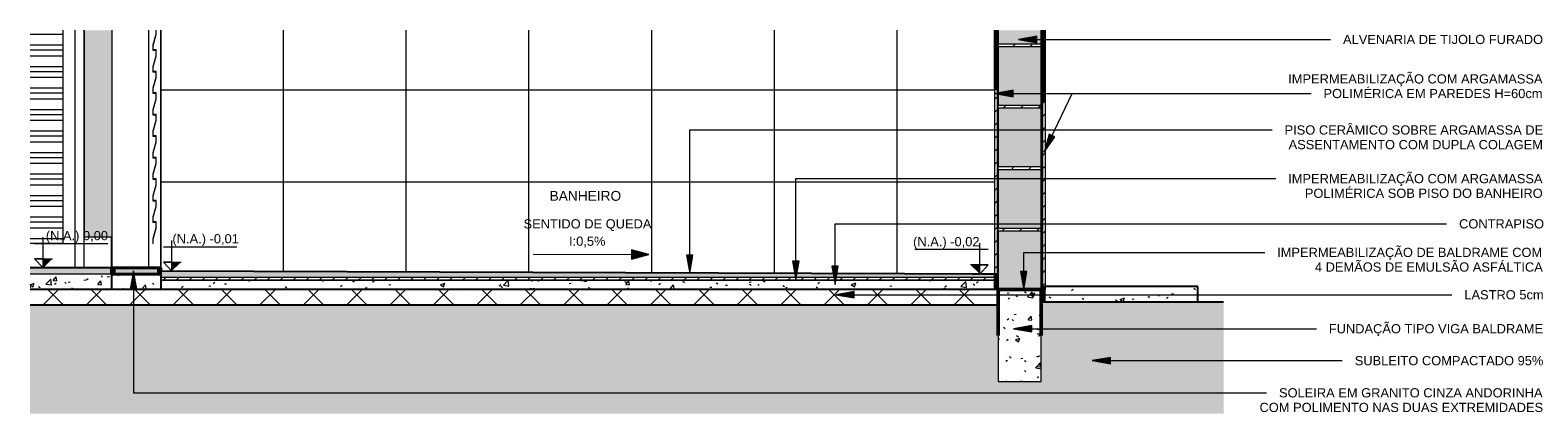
# Model space of a CAD drawing. Header units: metres. Extents: x -14.5 to 1.3, y -0.5 to 0.9.
# Tile 2 of 3: x -9.1 to -4.2, y -0.5 to 0.8. Entities that reach past the tile are written whole.
import ezdxf

# ---------------------------------------------------------------- set-up
doc = ezdxf.new("R2010")
doc.units = ezdxf.units.M
doc.layers.add('A-DETL', color=7, linetype='Continuous', lineweight=5, true_color=0x00a600)
for name, color, linetype, lineweight in [('A-DETL-GENF', 7, 'Continuous', 5), ('A-DOOR', 7, 'Continuous', 5), ('A-FLOR', 7, 'Continuous', 5), ('A-FLOR-MCUT', 7, 'Continuous', 5), ('A-FLOR-PATT', 7, 'Continuous', 50), ('A-WALL', 7, 'Continuous', 5), ('A-WALL-PATT', 7, 'Continuous', 5), ('C-TOPO', 7, 'Continuous', 5), ('G-ANNO-DIMS', 7, 'Continuous', 9), ('G-ANNO-TEXT', 7, 'Continuous', 9), ('I-WALL', 7, 'Continuous', 5)]:
    doc.layers.add(name, color=color, linetype=linetype, lineweight=lineweight)
doc.styles.add('Arial', font='arial.ttf', dxfattribs={"height": 0.03})
doc.styles.add('Arial_1', font='arial.ttf', dxfattribs={"height": 0.032})
pattern_1 = [(50, (-7.22515, 2.812), (0.145753, -0.0127516), [0.01524, -0.16764]), (355, (-7.22515, 2.812), (-0.0281956, 0.152849), [0.01219, -0.13411]), (100.451, (-7.21315, 2.811), (0.117557, 0.1400984), [0.01295, -0.14247]), (46.184, (-7.22515, 2.853), (0.2168615, -0.033639), [0.02286, -0.25146]), (96.636, (-7.20715, 2.85), (0.189918, 0.197943), [0.01943, -0.21371]), (351.184, (-7.22515, 2.853), (0.18992, 0.197941), [0.01829, -0.20117]), (21, (-7.20415, 2.843), (0.1212965, -0.0818154), [0.01524, -0.16764]), (326, (-7.20415, 2.843), (0.049442, 0.147354), [0.01219, -0.13411]), (71.451, (-7.19415, 2.836), (0.170739, 0.06554), [0.01295, -0.14247]), (37.5, (-7.22515, 2.812), (0.0024723, 0.0676433), [0.00671, -0.12578, 0.00671, -0.12944, -0.13462]), (37.5, (-7.22515, 2.812), (0.0024723, 0.0676433), [-0.26863, 0.00671, -0.12791]), (7.5, (-7.22515, 2.812), (0.0534566, 0.0801431), [0.00671, -0.07092, 0.00671, -0.12273, -0.05131]), (7.5, (-7.22515, 2.812), (0.0534566, 0.0801431), [-0.20706, 0.00671, -0.0446]), (327.5, (-7.27015, 2.812), (0.1084765, -0.0045819), [0.00671, -0.04409, 0.00671, -0.15179, -0.21031]), (327.5, (-7.27015, 2.812), (0.1084765, -0.0045819), [-0.2093, 0.00671, -0.20361]), (317.5, (-7.29015, 2.812), (0.1185073, 0.0203419), [0.00671, -0.05933, 0.00671, -0.09855, -0.14935]), (317.5, (-7.29015, 2.812), (0.1185073, 0.0203419), [-0.1713, 0.00671, -0.14265])]
pattern_2 = [(0, (-8.80215, 0), (0, 0.6), []), (90, (-8.80215, 0), (-0.6, 4e-17), [])]
pattern_3 = [(45, (-7.225148, 2.812), (-0.0212132, 0.0212132), [])]

# ---------------------------------------------------------------- blocks, each defined once
blk = doc.blocks.new('PORTA DE GIRO L_T_IMPERM_20')
at = {"layer": 'A-DOOR'}
for p, q in [((-14.4339, 0.7601), (-14.5406, 0.7601)), ((-14.4339, 0.7744), (-14.4339, 0.7601)), ((-14.4339, 0.7601), (-14.4339, 0.7251)), ((-14.395, 0.7744), (-14.395, 0)), ((-14.365, 0.1), (-14.365, 0.7744)), ((-14.4339, 0.7251), (-14.5406, 0.7251)), ((-14.4339, 0.709), (-14.5406, 0.709)), ((-14.4339, 0.6901), (-14.5406, 0.6901)), ((-14.4339, 0.7251), (-14.4339, 0.709)), ((-14.4339, 0.709), (-14.4339, 0.6901)), ((-14.4339, 0.6901), (-14.4339, 0.6551)), ((-14.4339, 0.6551), (-14.5406, 0.6551)), ((-14.4339, 0.639), (-14.5406, 0.639)), ((-14.4339, 0.6551), (-14.4339, 0.639)), ((-14.4339, 0.639), (-14.4339, 0.6201)), ((-14.4339, 0.6201), (-14.5406, 0.6201)), ((-14.4339, 0.6201), (-14.4339, 0.5851)), ((-14.4339, 0.5851), (-14.5406, 0.5851)), ((-14.4339, 0.569), (-14.5406, 0.569)), ((-14.4339, 0.5501), (-14.5406, 0.5501)), ((-14.4339, 0.5851), (-14.4339, 0.569)), ((-14.4339, 0.569), (-14.4339, 0.5501)), ((-14.4339, 0.5501), (-14.4339, 0.5151)), ((-14.4339, 0.5151), (-14.5406, 0.5151)), ((-14.4339, 0.499), (-14.5406, 0.499)), ((-14.4339, 0.5151), (-14.4339, 0.499)), ((-14.4339, 0.499), (-14.4339, 0.4801)), ((-14.4339, 0.4801), (-14.5406, 0.4801)), ((-14.4339, 0.4451), (-14.5406, 0.4451)), ((-14.4339, 0.4801), (-14.4339, 0.4451)), ((-14.4339, 0.4451), (-14.4339, 0.429)), ((-14.4339, 0.429), (-14.5406, 0.429)), ((-14.4339, 0.4101), (-14.5406, 0.4101)), ((-14.4339, 0.429), (-14.4339, 0.4101)), ((-14.4339, 0.4101), (-14.4339, 0.3751)), ((-14.4339, 0.3751), (-14.5406, 0.3751)), ((-14.4339, 0.359), (-14.5406, 0.359)), ((-14.4339, 0.3751), (-14.4339, 0.359)), ((-14.4339, 0.359), (-14.4339, 0.3401)), ((-14.4339, 0.3401), (-14.5406, 0.3401)), ((-14.4339, 0.3051), (-14.5406, 0.3051)), ((-14.4339, 0.3401), (-14.4339, 0.3051)), ((-14.4339, 0.3051), (-14.4339, 0.289)), ((-14.4339, 0.289), (-14.5406, 0.289)), ((-14.4339, 0.2701), (-14.5406, 0.2701)), ((-14.4339, 0.289), (-14.4339, 0.2701)), ((-14.4339, 0.2701), (-14.4339, 0.2351)), ((-14.4339, 0.2351), (-14.5406, 0.2351)), ((-14.4339, 0.219), (-14.5406, 0.219)), ((-14.4339, 0.2001), (-14.5406, 0.2001)), ((-14.4339, 0.2351), (-14.4339, 0.219)), ((-14.4339, 0.219), (-14.4339, 0.2001)), ((-14.4339, 0.2001), (-14.4339, 0.1651)), ((-14.4339, 0.1651), (-14.5406, 0.1651)), ((-14.4339, 0.149), (-14.5406, 0.149)), ((-14.4339, 0.1651), (-14.4339, 0.149)), ((-14.4339, 0.149), (-14.4339, 0.1301)), ((-14.4339, 0.1301), (-14.5406, 0.1301)), ((-14.4339, 0.1301), (-14.4339, 0.0951)), ((-14.4339, 0.0951), (-14.5406, 0.0951)), ((-14.4339, 0.08), (-14.5406, 0.08)), ((-14.4339, 0.0951), (-14.4339, 0.08))]:
    blk.add_line(p, q, dxfattribs=at)
blk = doc.blocks.new('PORTA DE GIRO L_T_IMPERM_21')
at = {"layer": 'A-DOOR', "true_color": 0xfffffe}
blk.add_hatch(color=7, dxfattribs=at).paths.add_polyline_path([(-14.14, 0.08), (-14.14, 0.095), (-14.13, 0.1301), (-14.13, 0.15), (-14.14, 0.15), (-14.14, 0.165), (-14.13, 0.2001), (-14.13, 0.22), (-14.14, 0.22), (-14.14, 0.235), (-14.13, 0.2701), (-14.13, 0.29), (-14.14, 0.29), (-14.14, 0.305), (-14.13, 0.3401), (-14.13, 0.36), (-14.14, 0.36), (-14.14, 0.375), (-14.13, 0.4101), (-14.13, 0.43), (-14.14, 0.43), (-14.14, 0.445), (-14.13, 0.4801), (-14.13, 0.5), (-14.14, 0.5), (-14.14, 0.515), (-14.13, 0.5501), (-14.13, 0.57), (-14.14, 0.57), (-14.14, 0.585), (-14.13, 0.6201), (-14.13, 0.64), (-14.14, 0.64), (-14.14, 0.655), (-14.13, 0.6901), (-14.13, 0.71), (-14.14, 0.71), (-14.14, 0.725), (-14.13, 0.7601), (-14.13, 0.7744), (-14.131, 0.7744), (-14.131, 0.7601), (-14.141, 0.725), (-14.141, 0.709), (-14.131, 0.709), (-14.131, 0.6901), (-14.141, 0.655), (-14.141, 0.639), (-14.131, 0.639), (-14.131, 0.6201), (-14.141, 0.585), (-14.141, 0.569), (-14.131, 0.569), (-14.131, 0.5501), (-14.141, 0.515), (-14.141, 0.499), (-14.131, 0.499), (-14.131, 0.4801), (-14.141, 0.445), (-14.141, 0.429), (-14.131, 0.429), (-14.131, 0.4101), (-14.141, 0.375), (-14.141, 0.359), (-14.131, 0.359), (-14.131, 0.3401), (-14.141, 0.305), (-14.141, 0.289), (-14.131, 0.289), (-14.131, 0.2701), (-14.141, 0.235), (-14.141, 0.219), (-14.131, 0.219), (-14.131, 0.2001), (-14.141, 0.165), (-14.141, 0.149), (-14.131, 0.149), (-14.131, 0.1301), (-14.141, 0.095), (-14.141, 0.08)])
at = {"layer": 'A-DOOR'}
for p, q in [((-14.275, 0.7744), (-14.275, 0)), ((-14.155, 0.7744), (-14.155, 0)), ((-14.115, 0.7744), (-14.115, 0))]:
    blk.add_line(p, q, dxfattribs=at)
at = {"layer": 'A-DOOR', "lineweight": 15}
for p, q in [((-14.131, 0.7601), (-14.141, 0.7251)), ((-14.14, 0.725), (-14.13, 0.76)), ((-14.131, 0.7744), (-14.131, 0.7601)), ((-14.13, 0.76), (-14.13, 0.7744)), ((-14.141, 0.7251), (-14.141, 0.709)), ((-14.141, 0.709), (-14.131, 0.709)), ((-14.131, 0.6901), (-14.141, 0.6551)), ((-14.14, 0.71), (-14.14, 0.725)), ((-14.13, 0.71), (-14.14, 0.71)), ((-14.14, 0.655), (-14.13, 0.69)), ((-14.131, 0.709), (-14.131, 0.6901)), ((-14.13, 0.69), (-14.13, 0.71)), ((-14.141, 0.6551), (-14.141, 0.639)), ((-14.141, 0.639), (-14.131, 0.639)), ((-14.14, 0.64), (-14.14, 0.655)), ((-14.13, 0.64), (-14.14, 0.64)), ((-14.131, 0.639), (-14.131, 0.6201)), ((-14.13, 0.62), (-14.13, 0.64)), ((-14.131, 0.6201), (-14.141, 0.5851)), ((-14.14, 0.585), (-14.13, 0.62)), ((-14.141, 0.5851), (-14.141, 0.569)), ((-14.141, 0.569), (-14.131, 0.569)), ((-14.131, 0.5501), (-14.141, 0.5151)), ((-14.14, 0.57), (-14.14, 0.585)), ((-14.13, 0.57), (-14.14, 0.57)), ((-14.14, 0.515), (-14.13, 0.55)), ((-14.131, 0.569), (-14.131, 0.5501)), ((-14.13, 0.55), (-14.13, 0.57)), ((-14.141, 0.5151), (-14.141, 0.499)), ((-14.141, 0.499), (-14.131, 0.499)), ((-14.14, 0.5), (-14.14, 0.515)), ((-14.13, 0.5), (-14.14, 0.5)), ((-14.131, 0.499), (-14.131, 0.4801)), ((-14.13, 0.48), (-14.13, 0.5)), ((-14.131, 0.4801), (-14.141, 0.4451)), ((-14.141, 0.4451), (-14.141, 0.429)), ((-14.14, 0.445), (-14.13, 0.48)), ((-14.14, 0.43), (-14.14, 0.445)), ((-14.141, 0.429), (-14.131, 0.429)), ((-14.131, 0.4101), (-14.141, 0.3751)), ((-14.13, 0.43), (-14.14, 0.43)), ((-14.14, 0.375), (-14.13, 0.41)), ((-14.131, 0.429), (-14.131, 0.4101)), ((-14.13, 0.41), (-14.13, 0.43)), ((-14.141, 0.3751), (-14.141, 0.359)), ((-14.141, 0.359), (-14.131, 0.359)), ((-14.14, 0.36), (-14.14, 0.375)), ((-14.13, 0.36), (-14.14, 0.36)), ((-14.131, 0.359), (-14.131, 0.3401)), ((-14.13, 0.34), (-14.13, 0.36)), ((-14.131, 0.3401), (-14.141, 0.3051)), ((-14.141, 0.3051), (-14.141, 0.289)), ((-14.14, 0.305), (-14.13, 0.34)), ((-14.14, 0.29), (-14.14, 0.305)), ((-14.141, 0.289), (-14.131, 0.289)), ((-14.131, 0.2701), (-14.141, 0.2351)), ((-14.13, 0.29), (-14.14, 0.29)), ((-14.14, 0.235), (-14.13, 0.27)), ((-14.131, 0.289), (-14.131, 0.2701)), ((-14.13, 0.27), (-14.13, 0.29)), ((-14.141, 0.2351), (-14.141, 0.219)), ((-14.141, 0.219), (-14.131, 0.219)), ((-14.131, 0.2001), (-14.141, 0.1651)), ((-14.14, 0.22), (-14.14, 0.235)), ((-14.13, 0.22), (-14.14, 0.22)), ((-14.14, 0.165), (-14.13, 0.2)), ((-14.131, 0.219), (-14.131, 0.2001)), ((-14.13, 0.2), (-14.13, 0.22)), ((-14.141, 0.1651), (-14.141, 0.149)), ((-14.141, 0.149), (-14.131, 0.149)), ((-14.14, 0.15), (-14.14, 0.165)), ((-14.13, 0.15), (-14.14, 0.15)), ((-14.131, 0.149), (-14.131, 0.1301)), ((-14.13, 0.13), (-14.13, 0.15)), ((-14.131, 0.1301), (-14.141, 0.0951)), ((-14.14, 0.095), (-14.13, 0.13)), ((-14.141, 0.0951), (-14.141, 0.08)), ((-14.141, 0.08), (-14.14, 0.08)), ((-14.14, 0.08), (-14.14, 0.095))]:
    blk.add_line(p, q, dxfattribs=at)
blk = doc.blocks.new('Elevações de ponto - Cota de elevação - corte _N_O e N_A_-1979376-DET_IMPERM_2')
at = {"layer": 'G-ANNO-DIMS'}
blk.add_hatch(color=256, dxfattribs=at).paths.add_polyline_path([(-14.4681, 0.0294), (-14.4987, 0), (-14.4987, 0.0294)])
for p, q in [((-14.4987, 0), (-14.4987, 0.1)), ((-14.5261, 0.0794), (-14.287, 0.0794)), ((-14.4987, 0), (-14.5261, 0.0294)), ((-14.5261, 0.0294), (-14.4681, 0.0294)), ((-14.4987, 0.0294), (-14.5261, 0.0294)), ((-14.5261, 0.0294), (-14.4987, 0)), ((-14.4987, 0), (-14.4987, 0.0294))]:
    blk.add_line(p, q, dxfattribs=at)

msp = doc.modelspace()

# ---------------------------------------------------------------- hatches: boundary and pattern name
at = {"layer": 'A-DETL-GENF', "true_color": 0xb6b6b6}
h = msp.add_hatch(color=253, dxfattribs=at)
h.paths.add_polyline_path([(-5.7722, -0.07), (-5.7722, 0.12), (-5.9122, 0.12), (-5.9122, -0.07)])
h.paths.add_polyline_path([(-5.9122, 0.13), (-5.7722, 0.13), (-5.7722, 0.32), (-5.9122, 0.32), (-5.9122, 0.1497)])
h.paths.add_polyline_path([(-5.9122, 0.33), (-5.7722, 0.33), (-5.7722, 0.52), (-5.9122, 0.52), (-5.9122, 0.3467)])
h.paths.add_polyline_path([(-5.7722, 0.53), (-5.7722, 0.72), (-5.9122, 0.72), (-5.9122, 0.53), (-5.9073, 0.53)])
h.paths.add_polyline_path([(-5.9122, 0.73), (-5.7722, 0.73), (-5.7722, 0.7744), (-5.9122, 0.7744)])
at = {"layer": 'A-DETL-GENF', "true_color": 0xff8040}
h = msp.add_hatch(dxfattribs=at)
h.set_pattern_fill('FP_7', color=11, style=0, pattern_type=2)
h.set_pattern_definition(pattern_3)
h.paths.add_polyline_path([(-5.9147, -0.02), (-5.9147, 0.58), (-5.9247, 0.58), (-5.9247, -0.02), (-5.9172, -0.02)])
h = msp.add_hatch(dxfattribs=at)
h.set_pattern_fill('FP_7', color=11, style=0, pattern_type=2)
h.set_pattern_definition(pattern_3)
h.paths.add_polyline_path([(-5.7687, -0.06), (-5.7587, -0.06), (-5.7587, 0.54), (-5.7687, 0.54), (-5.7687, -0.0519)])
at = {"layer": 'A-DETL-GENF'}
msp.add_hatch(color=256, dxfattribs=at).paths.add_polyline_path([(-7.1081, 0.0286), (-7.0508, 0.0438), (-7.108, 0.0593)])
at = {"layer": 'A-DETL-GENF', "true_color": 0xbbc5c4}
msp.add_hatch(color=9, dxfattribs=at).paths.add_polyline_path([(-5.9492, -0.025), (-5.9147, -0.025), (-5.9147, -0.02), (-8.6422, -0.01), (-8.6422, -0.025), (-6.1504, -0.025)])
at = {"layer": 'A-DETL-GENF', "true_color": 0xff8040}
h = msp.add_hatch(dxfattribs=at)
h.set_pattern_fill('FP_7', color=11, style=0, pattern_type=2)
h.set_pattern_definition(pattern_3)
h.paths.add_polyline_path([(-8.6422, -0.04), (-5.9222, -0.04), (-5.9222, -0.0312), (-8.6422, -0.0312), (-8.6422, -0.0336)])
at = {"layer": 'A-DETL-GENF', "true_color": 0x808080}
h = msp.add_hatch(dxfattribs=at)
h.set_pattern_fill('FP_6', color=8, style=0, pattern_type=2)
h.set_pattern_definition([(45, (-7.22515, 2.812), (-0.0707107, 0.0707107), []), (135, (-7.22515, 2.812), (-0.0707107, -0.0707107), [])])
h.paths.add_polyline_path([(-6.1504, -0.12), (-5.9122, -0.12), (-5.9122, -0.07), (-9.0678, -0.07), (-9.0678, -0.12), (-7.1229, -0.12)])
at = {"layer": 'A-DETL-GENF', "true_color": 0x4d4d4d}
h = msp.add_hatch(dxfattribs=at)
h.set_pattern_fill('FP_1', color=251, style=0, pattern_type=2)
h.set_pattern_definition(pattern_1)
h.paths.add_polyline_path([(-5.7722, -0.37), (-5.7722, -0.07), (-5.9122, -0.07), (-5.9122, -0.37)])
at = {"layer": 'A-FLOR', "true_color": 0xbbc5c4}
for points in [[(-9.0678, -0.02), (-8.8022, -0.02), (-8.8022, 0), (-9.0678, 0)], [(-8.6369, -0.0312), (-5.9222, -0.0312), (-5.9222, -0.025), (-8.6422, -0.025), (-8.6422, -0.0312)]]:
    msp.add_hatch(color=9, dxfattribs=at).paths.add_polyline_path(points)
at = {"layer": 'A-FLOR', "true_color": 0xdcdcdc}
msp.add_hatch(color=254, dxfattribs=at).paths.add_polyline_path([(-8.6422, -0.02), (-8.6422, 0), (-8.8022, 0), (-8.8022, -0.02), (-8.6822, -0.02)])
at = {"layer": 'A-FLOR', "true_color": 0x616161}
msp.add_hatch(color=251, dxfattribs=at).paths.add_polyline_path([(-5.7672, -0.11), (-5.7622, -0.11), (-5.7622, -0.07), (-5.7722, -0.07), (-5.7722, -0.11), (-5.7697, -0.11)])
at = {"layer": 'A-FLOR-PATT', "lineweight": 5, "true_color": 0x787878}
h = msp.add_hatch(dxfattribs=at)
h.set_pattern_fill('FP_1', color=8, style=0, pattern_type=2)
h.set_pattern_definition(pattern_1)
h.paths.add_polyline_path([(-8.8247, -0.07), (-8.8022, -0.07), (-8.8022, -0.02), (-9.0678, -0.02), (-9.0678, -0.07), (-8.8922, -0.07)])
h = msp.add_hatch(dxfattribs=at)
h.set_pattern_fill('FP_1', color=8, style=0, pattern_type=2)
h.set_pattern_definition(pattern_1)
h.paths.add_polyline_path([(-8.7222, -0.07), (-8.6422, -0.07), (-8.6422, -0.02), (-8.8022, -0.02), (-8.8022, -0.07)])
h = msp.add_hatch(dxfattribs=at)
h.set_pattern_fill('FP_1', color=8, style=0, pattern_type=2)
h.set_pattern_definition(pattern_1)
h.paths.add_polyline_path([(-8.6422, -0.07), (-5.9222, -0.07), (-5.9222, -0.04), (-8.6422, -0.04)])
h = msp.add_hatch(dxfattribs=at)
h.set_pattern_fill('FP_1', color=8, style=0, pattern_type=2)
h.set_pattern_definition(pattern_1)
h.paths.add_polyline_path([(-5.7622, -0.11), (-5.2622, -0.11), (-5.2622, -0.06), (-5.7622, -0.06), (-5.7622, -0.07)])
at = {"layer": 'A-WALL-PATT', "true_color": 0x808080}
h = msp.add_hatch(dxfattribs=at)
h.set_pattern_fill('FP_2', color=8, style=0, pattern_type=2)
h.set_pattern_definition([(0, (-9.04215, -0.62), (0, 0.3), []), (90, (-9.04215, -0.62), (-0.4, 2e-17), [])])
h.paths.add_polyline_path([(-5.9247, -0.02), (-5.9247, 0.58), (-5.9222, 0.58), (-5.9222, 0.7744), (-8.6422, 0.7744), (-8.6422, -0.01), (-5.9322, -0.0199)])
h.paths.add_polyline_path([(-7.1081, 0.0286), (-7.108, 0.0593), (-7.0508, 0.0438)])
at = {"layer": 'A-WALL-PATT', "true_color": 0x787878}
h = msp.add_hatch(dxfattribs=at)
h.set_pattern_fill('FP_1', color=8, style=0, pattern_type=2)
h.set_pattern_definition(pattern_1)
h.paths.add_polyline_path([(-5.9122, -0.07), (-5.9122, 0.7744), (-5.9147, 0.7744), (-5.9147, -0.07)])
h = msp.add_hatch(dxfattribs=at)
h.set_pattern_fill('FP_1', color=8, style=0, pattern_type=2)
h.set_pattern_definition(pattern_1)
h.paths.add_polyline_path([(-5.7722, -0.07), (-5.7697, -0.07), (-5.7697, 0.7744), (-5.7722, 0.7744), (-5.7722, -0.06)])
at = {"layer": 'A-WALL-PATT'}
h = msp.add_hatch(dxfattribs=at)
h.set_pattern_fill('FP_5', color=256, style=0, pattern_type=2)
h.set_pattern_definition([(45, (-7.22515, 2.812), (-0.02828427, 0.02828427), [])])
h.paths.add_polyline_path([(-5.9122, 0.12), (-5.7722, 0.12), (-5.7722, 0.13), (-5.9122, 0.13)])
h.paths.add_polyline_path([(-5.9122, 0.32), (-5.7722, 0.32), (-5.7722, 0.33), (-5.9122, 0.33)])
h.paths.add_polyline_path([(-5.9073, 0.52), (-5.7722, 0.52), (-5.7722, 0.53), (-5.9122, 0.53), (-5.9122, 0.52)])
h.paths.add_polyline_path([(-5.9122, 0.72), (-5.7722, 0.72), (-5.7722, 0.73), (-5.9122, 0.73)])
at = {"layer": 'A-WALL-PATT', "true_color": 0x787878}
h = msp.add_hatch(dxfattribs=at)
h.set_pattern_fill('FP_3', color=8, style=0, pattern_type=2)
h.set_pattern_definition(pattern_2)
h.paths.add_polyline_path([(-8.8042, 0), (-8.8042, 0.1), (-8.8922, 0.1), (-8.8922, 0), (-8.8247, 0)])
h = msp.add_hatch(dxfattribs=at)
h.set_pattern_fill('FP_4', color=8, style=0, pattern_type=2)
h.set_pattern_definition(pattern_2)
h.paths.add_polyline_path([(-8.8022, 0), (-8.8022, 0.1), (-8.8042, 0.1), (-8.8042, 0)])
at = {"layer": 'C-TOPO', "true_color": 0xd2e2c2}
msp.add_hatch(color=254, dxfattribs=at).paths.add_polyline_path([(-8.0953, -0.475), (-5.178, -0.475), (-5.178, -0.1101), (-5.7722, -0.1101), (-5.7722, -0.37), (-5.9122, -0.37), (-5.9122, -0.12), (-9.0678, -0.12), (-9.0678, -0.475), (-8.167, -0.475)])
at = {"layer": 'G-ANNO-TEXT'}
for points in [[(-5.8467, 0.7442), (-5.7867, 0.7336), (-5.7867, 0.7547)], [(-5.9239, 0.5681), (-5.8639, 0.5576), (-5.8639, 0.5787)], [(-5.7632, 0.377), (-5.7277, 0.4266), (-5.7468, 0.4357)], [(-6.918, -0.0179), (-6.9074, 0.0421), (-6.9286, 0.0421)], [(-6.5722, -0.0378), (-6.5616, 0.0222), (-6.5828, 0.0222)], [(-6.4445, -0.0544), (-6.4339, 0.0056), (-6.4551, 0.0056)], [(-8.7308, -0.0093), (-8.7414, -0.0693), (-8.7203, -0.0693)], [(-5.8295, -0.0716), (-5.8189, -0.0116), (-5.8401, -0.0116)], [(-6.4418, -0.0873), (-6.3818, -0.0978), (-6.3818, -0.0767)], [(-5.8627, -0.1979), (-5.8027, -0.2085), (-5.8027, -0.1873)], [(-5.6068, -0.3019), (-5.5468, -0.3125), (-5.5468, -0.2913)]]:
    msp.add_hatch(color=256, dxfattribs=at).paths.add_polyline_path(points)
at = {"layer": 'I-WALL', "true_color": 0xf4eccd}
msp.add_hatch(color=254, dxfattribs=at).paths.add_polyline_path([(-8.8922, 0.1), (-8.8022, 0.1), (-8.8022, 0.7744), (-8.8922, 0.7744), (-8.8922, 0.1497)])
at = {"layer": 'I-WALL', "true_color": 0xf4f4f4}
h = msp.add_hatch(color=7, dxfattribs=at)
h.paths.add_polyline_path([(-5.9222, -0.07), (-5.9172, -0.07), (-5.9172, -0.025), (-5.9222, -0.025), (-5.9222, -0.04)])
h.paths.add_polyline_path([(-5.9222, 0.58), (-5.9172, 0.58), (-5.9172, 0.7744), (-5.9222, 0.7744)])
at = {"layer": 'I-WALL', "true_color": 0xdbcc9e}
h = msp.add_hatch(color=9, dxfattribs=at)
h.paths.add_polyline_path([(-5.7672, -0.07), (-5.7622, -0.07), (-5.7622, -0.06), (-5.7672, -0.06)])
h.paths.add_polyline_path([(-5.7672, 0.54), (-5.7622, 0.54), (-5.7622, 0.7744), (-5.7672, 0.7744)])

# ---------------------------------------------------------------- linework, layer by layer
at = {"layer": 'A-DETL', "color": 7, "lineweight": 15}
for p, q in [((-5.9122, 0.7744), (-5.9122, 0.73)), ((-5.7722, 0.73), (-5.7722, 0.7744)), ((-5.9122, 0.73), (-5.7722, 0.73)), ((-5.9122, 0.72), (-5.9122, 0.53)), ((-5.7722, 0.72), (-5.9122, 0.72)), ((-5.7722, 0.53), (-5.7722, 0.72)), ((-5.9122, 0.53), (-5.7722, 0.53)), ((-5.9122, 0.52), (-5.9122, 0.33)), ((-5.7722, 0.52), (-5.9122, 0.52)), ((-5.7722, 0.33), (-5.7722, 0.52)), ((-5.9122, 0.33), (-5.7722, 0.33)), ((-5.9122, 0.32), (-5.9122, 0.13)), ((-5.7722, 0.32), (-5.9122, 0.32)), ((-5.7722, 0.13), (-5.7722, 0.32)), ((-5.9122, 0.13), (-5.7722, 0.13)), ((-5.9122, 0.12), (-5.9122, -0.07)), ((-5.7722, 0.12), (-5.9122, 0.12)), ((-5.7722, -0.07), (-5.7722, 0.12)), ((-7.4281, 0.0452), (-7.1081, 0.044))]:
    msp.add_line(p, q, dxfattribs=at)
at = {"layer": 'A-DETL', "color": 30, "true_color": 0xff8000}
for p, q in [((-5.9147, 0.58), (-5.9247, 0.58)), ((-5.9247, 0.58), (-5.9247, -0.02)), ((-5.9147, -0.02), (-5.9147, 0.58)), ((-5.7587, 0.54), (-5.7687, 0.54)), ((-5.7687, 0.54), (-5.7687, -0.06)), ((-5.7587, -0.06), (-5.7587, 0.54)), ((-5.9222, -0.0312), (-8.6422, -0.0312)), ((-8.6422, -0.04), (-5.9222, -0.04)), ((-5.7687, -0.06), (-5.7587, -0.06))]:
    msp.add_line(p, q, dxfattribs=at)
at = {"layer": 'A-DETL', "color": 7}
for p, q in [((-7.108, 0.0593), (-7.1081, 0.0286)), ((-7.0508, 0.0438), (-7.108, 0.0593)), ((-7.1081, 0.0286), (-7.0508, 0.0438)), ((-5.7722, -0.07), (-5.9122, -0.07)), ((-5.9122, -0.07), (-5.9122, -0.37)), ((-5.7722, -0.37), (-5.7722, -0.07)), ((-5.9122, -0.37), (-5.7722, -0.37))]:
    msp.add_line(p, q, dxfattribs=at)
at = {"layer": 'A-DETL', "color": 7, "lineweight": 25}
for p, q in [((-8.6422, -0.01), (-8.6422, -0.025)), ((-5.9147, -0.02), (-8.6422, -0.01)), ((-8.6422, -0.0312), (-8.6422, -0.04)), ((-5.9222, -0.04), (-5.9222, -0.0312)), ((-5.9147, -0.025), (-5.9147, -0.02)), ((-5.9122, -0.07), (-9.0678, -0.07)), ((-9.0678, -0.12), (-5.9122, -0.12))]:
    msp.add_line(p, q, dxfattribs=at)
at = {"layer": 'A-DETL', "color": 7, "lineweight": 30}
for p, q in [((-5.9222, -0.07), (-5.9222, -0.02)), ((-5.9172, -0.025), (-5.9172, -0.02))]:
    msp.add_line(p, q, dxfattribs=at)
at = {"layer": 'A-DETL', "color": 1, "lineweight": 50, "true_color": 0xff0000}
for p, q in [((-5.7722, -0.07), (-5.9122, -0.07)), ((-5.9122, -0.22), (-5.9122, -0.07)), ((-5.7722, -0.22), (-5.7722, -0.07))]:
    msp.add_line(p, q, dxfattribs=at)
at = {"layer": 'A-FLOR', "lineweight": 25}
for p, q in [((-8.8022, 0), (-9.0678, 0)), ((-8.8022, -0.02), (-8.8022, -0.07)), ((-8.6422, -0.025), (-8.6422, -0.07)), ((-5.7622, -0.07), (-5.7622, -0.11)), ((-5.2622, -0.06), (-5.7587, -0.06)), ((-5.2622, -0.11), (-5.2622, -0.06)), ((-5.7622, -0.11), (-5.2622, -0.11))]:
    msp.add_line(p, q, dxfattribs=at)
at = {"layer": 'A-FLOR'}
msp.add_line((-5.7622, -0.11), (-5.7722, -0.11), dxfattribs=at)
at = {"layer": 'A-FLOR-MCUT'}
for p, q in [((-8.8022, -0.02), (-9.0678, -0.02)), ((-5.9222, -0.04), (-8.6422, -0.04))]:
    msp.add_line(p, q, dxfattribs=at)
at = {"layer": 'A-WALL'}
for p, q in [((-5.9172, 0.58), (-5.9172, 0.7744)), ((-5.9147, 0.58), (-5.9147, 0.7744)), ((-5.7697, -0.07), (-5.7697, 0.7744)), ((-5.7672, 0.54), (-5.7672, 0.7744)), ((-5.9122, 0.72), (-5.9122, 0.73)), ((-5.7722, 0.72), (-5.7722, 0.73)), ((-5.9122, 0.52), (-5.9122, 0.53)), ((-5.7722, 0.52), (-5.7722, 0.53)), ((-5.9122, 0.32), (-5.9122, 0.33)), ((-5.7722, 0.32), (-5.7722, 0.33)), ((-8.8922, 0), (-8.8922, 0.1)), ((-8.8022, 0.1), (-8.8922, 0.1)), ((-8.8042, 0.1), (-8.8042, 0)), ((-5.9122, 0.12), (-5.9122, 0.13)), ((-5.7722, 0.12), (-5.7722, 0.13)), ((-8.7972, 0), (-8.7972, -0.02)), ((-8.7947, 0), (-8.7947, -0.02)), ((-8.7922, 0), (-8.7922, -0.02)), ((-8.6522, 0), (-8.6522, -0.02)), ((-8.6497, 0), (-8.6497, -0.02)), ((-8.6472, 0), (-8.6472, -0.02)), ((-5.9172, -0.07), (-5.9172, -0.025)), ((-5.9147, -0.07), (-5.9147, -0.025)), ((-5.7672, -0.07), (-5.7672, -0.06))]:
    msp.add_line(p, q, dxfattribs=at)
at = {"layer": 'C-TOPO', "lineweight": 25}
msp.add_line((-5.7722, -0.1101), (-5.178, -0.1101), dxfattribs=at)
at = {"layer": 'C-TOPO'}
msp.add_line((-5.178, -0.1101), (-5.7722, -0.1101), dxfattribs=at)
at = {"layer": 'G-ANNO-DIMS', "lineweight": 18}
for p, q in [((-8.5975, -0.0102), (-8.6063, -0.0102)), ((-5.9969, -0.0197), (-5.9723, -0.0197))]:
    msp.add_line(p, q, dxfattribs=at)
at = {"layer": 'G-ANNO-TEXT'}
for p, q in [((-5.7867, 0.7547), (-5.8467, 0.7442)), ((-5.8467, 0.7442), (-5.7867, 0.7336)), ((-5.8467, 0.7442), (-4.9312, 0.7442)), ((-5.7867, 0.7336), (-5.7867, 0.7547)), ((-4.9312, 0.7442), (-4.8294, 0.7442)), ((-5.8639, 0.5787), (-5.9239, 0.5681)), ((-5.9239, 0.5681), (-5.8639, 0.5576)), ((-5.9239, 0.5681), (-5.0107, 0.5681)), ((-5.8639, 0.5576), (-5.8639, 0.5787)), ((-5.7632, 0.377), (-5.6715, 0.5681)), ((-5.6715, 0.5681), (-5.0107, 0.5681)), ((-5.0107, 0.5681), (-4.8929, 0.5681)), ((-6.918, 0.4494), (-5.1338, 0.4494)), ((-6.918, -0.0179), (-6.918, 0.4494)), ((-5.1338, 0.4494), (-5.02, 0.4494)), ((-5.7468, 0.4357), (-5.7632, 0.377)), ((-5.7632, 0.377), (-5.7277, 0.4266)), ((-5.7277, 0.4266), (-5.7468, 0.4357)), ((-6.5722, 0.2909), (-5.0107, 0.2909)), ((-6.5722, -0.0378), (-6.5722, 0.2909)), ((-5.0107, 0.2909), (-5.008, 0.2909)), ((-6.4445, 0.1437), (-4.4511, 0.1437)), ((-6.4445, -0.0544), (-6.4445, 0.1437)), ((-5.8295, 0.0507), (-5.0652, 0.0507)), ((-5.8295, -0.0716), (-5.8295, 0.0507)), ((-5.0652, 0.0507), (-5.0441, 0.0507)), ((-6.9074, 0.0421), (-6.9286, 0.0421)), ((-6.9286, 0.0421), (-6.918, -0.0179)), ((-6.918, -0.0179), (-6.9074, 0.0421)), ((-6.5616, 0.0222), (-6.5828, 0.0222)), ((-6.5828, 0.0222), (-6.5722, -0.0378)), ((-6.5722, -0.0378), (-6.5616, 0.0222)), ((-6.4339, 0.0056), (-6.4551, 0.0056)), ((-6.4551, 0.0056), (-6.4445, -0.0544)), ((-6.4445, -0.0544), (-6.4339, 0.0056)), ((-8.7308, -0.0093), (-8.7414, -0.0693)), ((-8.7203, -0.0693), (-8.7308, -0.0093)), ((-8.7308, -0.0093), (-8.7308, -0.4066)), ((-5.8189, -0.0116), (-5.8401, -0.0116)), ((-5.8401, -0.0116), (-5.8295, -0.0716)), ((-5.8295, -0.0716), (-5.8189, -0.0116)), ((-8.7414, -0.0693), (-8.7203, -0.0693)), ((-6.3818, -0.0767), (-6.4418, -0.0873)), ((-6.4418, -0.0873), (-6.3818, -0.0978)), ((-6.4418, -0.0873), (-4.4339, -0.0873)), ((-6.3818, -0.0978), (-6.3818, -0.0767)), ((-5.8027, -0.1873), (-5.8627, -0.1979)), ((-5.8027, -0.2085), (-5.8027, -0.1873)), ((-5.8627, -0.1979), (-5.8027, -0.2085)), ((-5.8627, -0.1979), (-4.8757, -0.1979)), ((-5.5468, -0.2913), (-5.6068, -0.3019)), ((-5.5468, -0.3125), (-5.5468, -0.2913)), ((-5.6068, -0.3019), (-5.5468, -0.3125)), ((-5.6068, -0.3019), (-4.7911, -0.3019)), ((-8.7308, -0.4066), (-5.1214, -0.4066)), ((-5.1214, -0.4066), (-5.038, -0.4066))]:
    msp.add_line(p, q, dxfattribs=at)
at = {"layer": 'I-WALL'}
msp.add_line((-8.8922, 0.7744), (-8.8922, 0.1), dxfattribs=at)
at = {"layer": 'I-WALL', "lineweight": 40}
for p, q in [((-5.9222, 0.7744), (-5.9222, 0.58)), ((-5.7622, 0.54), (-5.7622, 0.7744)), ((-8.8022, 0), (-8.8022, -0.02)), ((-8.6422, 0), (-8.8022, 0)), ((-8.6422, -0.01), (-8.6422, 0)), ((-8.8022, -0.02), (-8.6422, -0.02)), ((-5.9222, -0.025), (-5.9222, -0.07)), ((-5.7722, -0.07), (-5.7622, -0.07)), ((-5.7622, -0.07), (-5.7622, -0.06))]:
    msp.add_line(p, q, dxfattribs=at)

# ---------------------------------------------------------------- block references
at = {"layer": 'A-DOOR'}
for name in ['PORTA DE GIRO L_T_IMPERM_20', 'PORTA DE GIRO L_T_IMPERM_21']:
    msp.add_blockref(name, (5.4729, 0), dxfattribs=at)
at = {"layer": 'G-ANNO-DIMS'}
for p in [(5.4729, 0), (5.8924, -0.0102)]:
    msp.add_blockref('Elevações de ponto - Cota de elevação - corte _N_O e N_A_-1979376-DET_IMPERM_2', p, dxfattribs=at)
at = {"layer": 'G-ANNO-DIMS', "extrusion": (0, 0, -1)}
msp.add_blockref('Elevações de ponto - Cota de elevação - corte _N_O e N_A_-1979376-DET_IMPERM_2', (20.471, -0.0197), dxfattribs=at)

# ---------------------------------------------------------------- texts
at = {"layer": 'G-ANNO-DIMS', "lineweight": 18, "char_height": 0.03, "attachment_point": 1, "line_spacing_factor": 0.941778, "style": 'Arial'}
for s, insert, width in [('(N.A.) 0,00', (-9.0167, 0.1204), 0.24204), ('(N.A.) -0,01', (-8.6041, 0.1102), 0.258568), ('(N.A.) -0,02', (-6.19, 0.1007), 0.258568)]:
    msp.add_mtext(s, dxfattribs=dict(at, insert=insert, width=width))
at = {"layer": 'G-ANNO-TEXT', "attachment_point": 1}
for s, insert, char_height, width, style in [('ALVENARIA DE TIJOLO FURADO', (-4.7887, 0.7592), 0.03, 0.795274, 'Arial'), ('IMPERMEABILIZAÇÃO COM ARGAMASSA ', (-4.9674, 0.6308), 0.03, 1.01173, 'Arial'), ('POLIMÉRICA EM PAREDES H=60cm', (-4.8523, 0.5831), 0.03, 0.872236, 'Arial'), ('PISO CERÂMICO SOBRE ARGAMASSA DE ', (-4.9793, 0.4644), 0.03, 1.02616, 'Arial'), ('ASSENTAMENTO COM DUPLA COLAGEM', (-4.9661, 0.4168), 0.03, 1.010126, 'Arial'), ('IMPERMEABILIZAÇÃO COM ARGAMASSA ', (-4.9674, 0.3059), 0.03, 1.01173, 'Arial'), ('BANHEIRO', (-7.3749, 0.2508), 0.032, 0.288608, 'Arial_1'), ('POLIMÉRICA SOB PISO DO BANHEIRO', (-4.9132, 0.2583), 0.03, 0.945991, 'Arial'), ('SENTIDO DE QUEDA', (-7.4597, 0.1587), 0.03, 0.506667, 'Arial'), ('CONTRAPISO', (-4.4105, 0.1587), 0.03, 0.336709, 'Arial'), ('I:0,5%', (-7.3115, 0.1022), 0.03, 0.145907, 'Arial'), ('IMPERMEABILIZAÇÃO DE BALDRAME COM ', (-5.0034, 0.0657), 0.03, 1.055021, 'Arial'), ('4 DEMÃOS DE EMULSÃO ASFÁLTICA ', (-4.8804, 0.0181), 0.03, 0.905907, 'Arial'), ('LASTRO 5cm', (-4.3933, -0.0723), 0.03, 0.315865, 'Arial'), ('FUNDAÇÃO TIPO VIGA BALDRAME', (-4.8351, -0.1829), 0.03, 0.851392, 'Arial'), ('SUBLEITO COMPACTADO 95%', (-4.7505, -0.2869), 0.03, 0.748776, 'Arial'), ('SOLEIRA EM GRANITO CINZA ANDORINHA ', (-4.9974, -0.3916), 0.03, 1.048607, 'Arial'), ('COM POLIMENTO NAS DUAS EXTREMIDADES', (-5.0609, -0.4392), 0.03, 1.125569, 'Arial')]:
    msp.add_mtext(s, dxfattribs=dict(at, insert=insert, char_height=char_height, width=width, style=style))

doc.saveas('drawing.dxf')
